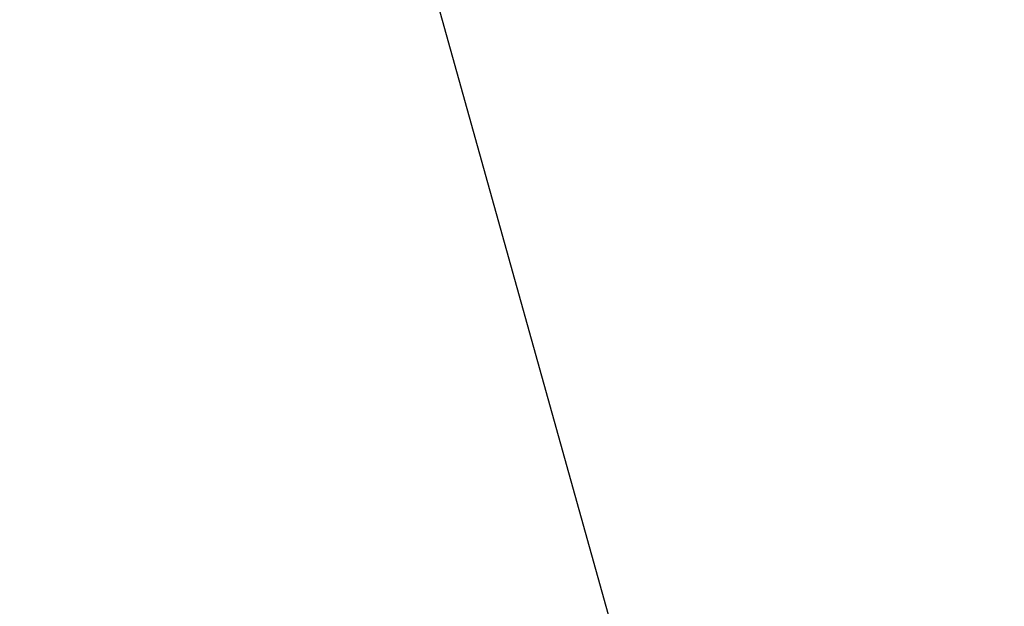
# Model space of a CAD drawing. Header units: millimetres. Extents: x 186 to 9508, y 327 to 8143.
# Tile 28 of 53: x 891 to 1089, y 5923 to 6041. Entities that reach past the tile are written whole.
import ezdxf

# ---------------------------------------------------------------- set-up
doc = ezdxf.new("R2010")
doc.units = ezdxf.units.MM
doc.layers.add('COMPONENT_GEOMETRY', color=7, linetype='Continuous')
doc.styles.add('SLDTEXTSTYLE0', font='TXT', dxfattribs={"width": 0.75})
doc.dimstyles.new('SLDDIMSTYLE0', dxfattribs={"dimtxt": 50, "dimasz": 3.302, "dimexe": 0, "dimexo": 0.0625, "dimgap": 12.5, "dimtad": 0, "dimtih": 1, "dimtoh": 1, "dimdec": 0, "dimrnd": 1e-09, "dimzin": 12, "dimdsep": 46, "dimtxsty": 'SLDTEXTSTYLE0', "dimsah": 1, "dimcen": 0.09, "dimadec": 0, "dimazin": 3, "dimtfac": 1, "dimtdec": 0, "dimtofl": 0, "dimtmove": 0, "dimatfit": 3, "dimfxl": 1, "dimfrac": 2, "dimtolj": 1, "dimtzin": 12, "dimarcsym": 0})

# ---------------------------------------------------------------- blocks, each defined once
blk = doc.blocks.new('_D_1')
at = {"layer": 'COMPONENT_GEOMETRY', "color": 7}
for p, q in [((4754.76, 6141.3), (4754.76, 3836.63)), ((349.81, 5690.11), (349.81, 3836.63)), ((349.81, 3839.81), (2478.39, 3839.81)), ((4754.76, 3839.81), (2626.17, 3839.81))]:
    blk.add_line(p, q, dxfattribs=at)
for points in [[(349.81, 3839.81), (353.11, 3839.3), (353.11, 3840.31)], [(4754.76, 3839.81), (4751.45, 3840.31), (4751.45, 3839.3)]]:
    blk.add_solid(points, dxfattribs=at)
at = {"layer": 'COMPONENT_GEOMETRY', "color": 7, "insert": (2478.39, 3864.57), "char_height": 50, "attachment_point": 1, "style": 'SLDTEXTSTYLE0'}
blk.add_mtext('4405', dxfattribs=at)

msp = doc.modelspace()

# ---------------------------------------------------------------- linework, layer by layer
at = {"color": 7, "linetype": 'Continuous', "lineweight": 25}
msp.add_line((957.26, 6108.68), (1341.56, 4733.62), dxfattribs=at)

# ---------------------------------------------------------------- dimensions: what is measured, and where the dimension line sits
at = {"layer": 'COMPONENT_GEOMETRY', "color": 7}
dim = msp.add_linear_dim(base=(349.81, 3839.81), p1=(4754.76, 6142.57), p2=(349.81, 5691.38), dimstyle='SLDDIMSTYLE0', dxfattribs=at)
dim.commit()
dim.dimension.update_dxf_attribs({"geometry": '_D_1', "text_midpoint": (2552.28, 3839.81), "dimtype": 160})

doc.saveas('drawing.dxf')
